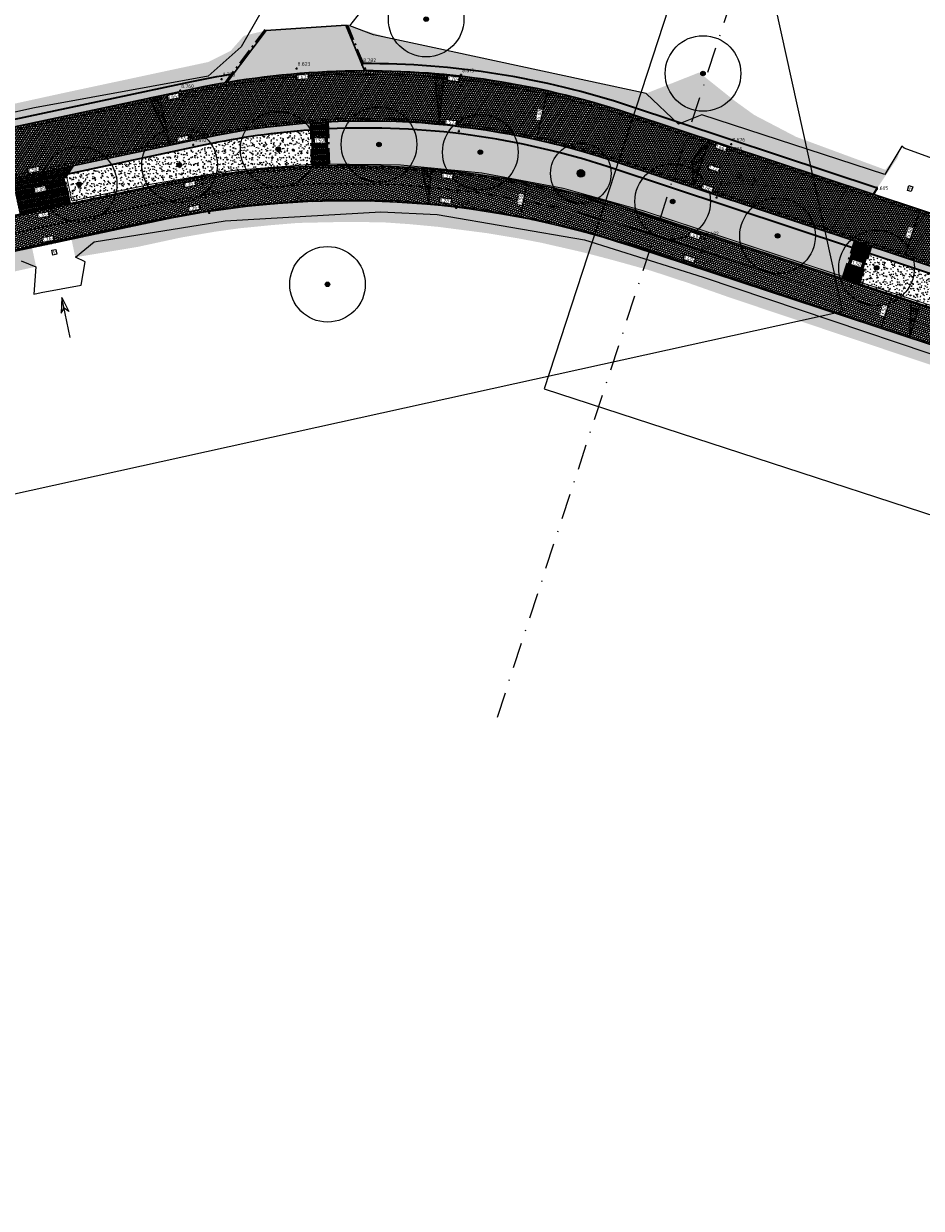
# Model space of a CAD drawing. Header units: metres. Extents: x 157685 to 160831, y 403691 to 406312.
# Tile 35 of 134: x 158946 to 159035, y 404274 to 404392. Entities that reach past the tile are written whole.
import ezdxf
from ezdxf.enums import TextEntityAlignment as Align

# ---------------------------------------------------------------- set-up
doc = ezdxf.new("R2010")
doc.units = ezdxf.units.M
doc.header["$PDMODE"] = 35
for name, pattern in [('DASHDOT2', [12.7, 6.35, -3.175, 0, -3.175]), ('VH-OPSLUITBAND_120X250', [26, 16, -4, 2, -4]), ('VW-1-3_STREEP', [4, 1, -3]), ('VW-30-270_STREEP', [3, 0.3, -2.7])]:
    doc.linetypes.add(name, pattern=pattern)
doc.layers.get('Defpoints').update_dxf_attribs({"color": 171})
for name, color, linetype, lineweight in [('B-WE-GR-BOOM-S', 90, 'Continuous', 25), ('B-WE-GR-BOOM-S (ingemeten)', 90, 'Continuous', 25), ('B-WE-OG-HOOGTEPUNT-S', 7, 'Continuous', 25), ('B-WE-OG-HOOGTEPUNT-T18', 10, 'Continuous', 18), ('B-WE-OG-TOPOGRAFIE-T35', 7, 'Continuous', 35), ('B-WE-OG-TOPOGRAFIE_INRIT-G', 10, 'Continuous', 18), ('N-WE-GR-DOORWORTELBARE RUIMTE-G', 80, 'Continuous', 35), ('N-WE-GR-GRAS-A', 62, 'Continuous', 18), ('N-WE-GW-HOOGTE_AFWERKHOOGTE-T25', 7, 'Continuous', 25), ('N-WE-VH-GESLOTENVERHARDING_ASFALT-A-200', 253, 'Continuous', 18), ('N-WE-VH-HALFVERHARDING_GESTABILISEERD GRAS-A-200', 190, 'Continuous', 18), ('N-WE-VH-HALFVERHARDING_GRASBETONSTEEN-G', 7, 'Continuous', 35), ('N-WE-VH-KANTOPSLUITING_OPSLUITBAND_120X250-G', 4, 'VH-OPSLUITBAND_120X250', 35), ('N-WE-VH-KANTVERHARDING-G', 7, 'Continuous', 30), ('N-WE-VH-M', 7, 'Continuous', 18), ('N-WE-VH-OPENVERHARDING_BETONSTRAATSTEEN-A-200', 252, 'Continuous', 18), ('N-WE-VH-T18', 7, 'Continuous', 18), ('N-WE-VH-VERHARDING_ASFALT-A', 252, 'Continuous', 18), ('N-WE-VW-MARKERING_LANGS_STREEP_13_010-G', 7, 'VW-1-3_STREEP', 13), ('N-WE-VW-MARKERING_LANGS_STREEP_30270_010-G', 7, 'VW-30-270_STREEP', 13), ('N-WE-VW-MARKERING_LANGS_STREEP_DOORGETROKKEN_010-G', 7, 'Continuous', 13), ('X-XX-AL-BLADVERWIJZING_AS-G', 7, 'DASHDOT2', 25)]:
    doc.layers.add(name, color=color, linetype=linetype, lineweight=lineweight)
doc.layers.add('Iv-a-afwateringsprofiel', color=5, linetype='Continuous')
doc.styles.add('NLCS-ISO', font='NLCS-ISO.TTF')
doc.styles.add('NLCS-ISO-M200-T18', font='NLCS-ISO.TTF', dxfattribs={"height": 0.36})
doc.styles.add('NLCS-ISO-M200-T35', font='NLCS-ISO.TTF', dxfattribs={"height": 0.7})
doc.dimstyles.new('NLCS-M200-T18-PIJL_L2_H2', dxfattribs={"dimscale": 0.2, "dimtxt": 0.36, "dimasz": 1.8, "dimexe": 2, "dimexo": 2, "dimgap": 0.7, "dimtad": 1, "dimzin": 0, "dimdsep": 46, "dimtxsty": 'NLCS-ISO-M200-T18', "dimcen": 0, "dimdle": 2, "dimclrd": 256, "dimclre": 256, "dimclrt": 256, "dimazin": 0, "dimtfac": 1, "dimtofl": 0, "dimtmove": 0, "dimatfit": 3, "dimfxl": 2, "dimfxlon": 1, "dimtfill": 1, "dimtfillclr": 256, "dimtolj": 1, "dimtzin": 0, "dimlwd": -1, "dimlwe": -1, "dimarcsym": 0})
pattern_1 = [(0, (0, 0), (1, 1), [0.12, -0.8]), (45, (0.4, 0.2), (-0.113137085, 1.8667619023), [0.12, -0.8]), (30, (0.08, 0.12), (0.2274613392, 1.2860254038), [0.12, -0.8]), (15, (0.32, 0.48), (0.3856270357, 0.724494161), [0.12, -0.8]), (135, (0.16, 2), (-0.02828427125, -0.6505382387), [0.12, -0.8]), (150, (1.2, 0.4), (0.2156921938, -0.5864101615), [0.12, -0.8]), (165, (0.24, 0.04), (0.1434520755, -0.7010146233), [0.12, -0.8]), (85, (0.4, 0.4), (-0.8726773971, 1.0400164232), [0.12, -0.8]), (100, (0, 0), (-1.1121176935, 0.7787131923), [0.12, -0.8])]
pattern_2 = [(93.9153, (158977.70242, 404388.7901), (-0.1119245, 0.0975854), [0.105, -0.105]), (183.9153, (158977.70242, 404388.7901), (0.00716955, -0.10475494), [])]
pattern_3 = [(0, (0, 0), (0.1875, 0.1875), [0.1875, -0.1875]), (90, (0.09375, 0.09375), (-0.1875, 0.1875), [0.1875, -0.1875])]

# ---------------------------------------------------------------- blocks, each defined once
blk = doc.blocks.new('inrit')
at = {"linetype": 'Continuous'}
for p, q in [((0, 0), (4.06, 0)), ((4.06, 0), (2.53, 0.38)), ((2.53, 0.38), (2.97, 0)), ((4.06, 0), (2.53, -0.38)), ((2.53, -0.38), (2.97, 0))]:
    blk.add_line(p, q, dxfattribs=at)
blk = doc.blocks.new('*D745')
at = {"layer": 'Defpoints', "color": 0, "transparency": 16777216}
for p in [(158949.67, 404375.62, 8.68), (158949.67, 404375.62), (158944.77, 404374.58, 8.18)]:
    blk.add_point(p, dxfattribs=at)
at = {"layer": 'N-WE-VH-M', "transparency": 16777216}
for p, q in [((158945.12, 404374.66), (158949.32, 404375.55)), ((158949.75, 404375.27), (158949.75, 404375.23)), ((158944.85, 404374.23), (158944.86, 404374.19))]:
    blk.add_line(p, q, dxfattribs=at)
for points in [[(158949.31, 404375.61), (158949.33, 404375.49), (158949.67, 404375.62)], [(158945.11, 404374.72), (158945.14, 404374.6), (158944.77, 404374.58)]]:
    blk.add_solid(points, dxfattribs=at)
at = {"layer": 'N-WE-VH-M', "transparency": 16777216, "insert": (158947.15, 404375.42), "char_height": 0.36, "attachment_point": 5, "rotation": 12.0033, "style": 'NLCS-ISO-M200-T18', "bg_fill": 3, "box_fill_scale": 1.1, "bg_fill_color": 256, "bg_fill_true_color": 13158600, "bg_fill_transparency": 0}
blk.add_mtext('\\A1;5.00', dxfattribs=at)
blk = doc.blocks.new('*D746')
at = {"layer": 'N-WE-VH-M', "transparency": 16777216}
for p, q in [((158974.13, 404379.93), (158974.14, 404379.53)), ((158974.49, 404379.94), (158975.27, 404379.96)), ((158975.63, 404379.97), (158975.64, 404379.57))]:
    blk.add_line(p, q, dxfattribs=at)
for points in [[(158974.49, 404380), (158974.49, 404379.88), (158974.13, 404379.93)], [(158975.27, 404380.02), (158975.27, 404379.9), (158975.63, 404379.97)]]:
    blk.add_solid(points, dxfattribs=at)
at = {"layer": 'N-WE-VH-M', "transparency": 16777216, "insert": (158974.87, 404380.27), "char_height": 0.36, "attachment_point": 5, "rotation": 1.6716, "style": 'NLCS-ISO-M200-T18', "bg_fill": 3, "box_fill_scale": 1.1, "bg_fill_color": 256, "bg_fill_true_color": 13158600, "bg_fill_transparency": 0}
blk.add_mtext('\\A1;1.50', dxfattribs=at)
at = {"layer": 'Defpoints', "color": 0, "transparency": 16777216}
for p in [(158974.12, 404380.14), (158975.62, 404380.18), (158975.63, 404379.97)]:
    blk.add_point(p, dxfattribs=at)
blk = doc.blocks.new('*D749')
at = {"layer": 'Defpoints', "color": 0, "transparency": 16777216}
for p in [(158995.46, 404376.08), (158995.46, 404376.08), (158994.79, 404372.65)]:
    blk.add_point(p, dxfattribs=at)
at = {"layer": 'N-WE-VH-M', "transparency": 16777216}
for p, q in [((158994.86, 404373), (158995.39, 404375.73)), ((158995.46, 404376.08), (158995.06, 404376.16)), ((158994.79, 404372.65), (158994.4, 404372.72))]:
    blk.add_line(p, q, dxfattribs=at)
for points in [[(158995.33, 404375.74), (158995.45, 404375.72), (158995.46, 404376.08)], [(158994.8, 404373.01), (158994.92, 404372.99), (158994.79, 404372.65)]]:
    blk.add_solid(points, dxfattribs=at)
at = {"layer": 'N-WE-VH-M', "transparency": 16777216, "insert": (158994.81, 404374.43), "char_height": 0.36, "attachment_point": 5, "rotation": 79.034, "style": 'NLCS-ISO-M200-T18', "bg_fill": 3, "box_fill_scale": 1.1, "bg_fill_color": 256, "bg_fill_true_color": 13158600, "bg_fill_transparency": 0}
blk.add_mtext('\\A1;3.50', dxfattribs=at)
blk = doc.blocks.new('*D750')
at = {"layer": 'Defpoints', "color": 0, "transparency": 16777216}
for p in [(158997.5, 404385.21), (158997.5, 404385.21), (158996.41, 404380.33)]:
    blk.add_point(p, dxfattribs=at)
at = {"layer": 'N-WE-VH-M', "transparency": 16777216}
for p, q in [((158996.49, 404380.68), (158997.42, 404384.86)), ((158997.5, 404385.21), (158997.11, 404385.3)), ((158996.41, 404380.33), (158996.02, 404380.42))]:
    blk.add_line(p, q, dxfattribs=at)
for points in [[(158997.36, 404384.87), (158997.48, 404384.84), (158997.5, 404385.21)], [(158996.43, 404380.69), (158996.55, 404380.67), (158996.41, 404380.33)]]:
    blk.add_solid(points, dxfattribs=at)
at = {"layer": 'N-WE-VH-M', "transparency": 16777216, "insert": (158996.64, 404382.84), "char_height": 0.36, "attachment_point": 5, "rotation": 77.3589, "style": 'NLCS-ISO-M200-T18', "bg_fill": 3, "box_fill_scale": 1.1, "bg_fill_color": 256, "bg_fill_true_color": 13158600, "bg_fill_transparency": 0}
blk.add_mtext('\\A1;5.00', dxfattribs=at)
blk = doc.blocks.new('*D751')
at = {"layer": 'N-WE-VH-M', "transparency": 16777216}
for p, q in [((159027.33, 404367.99), (159027.45, 404368.37)), ((159027.67, 404367.88), (159028.41, 404367.63)), ((159028.75, 404367.52), (159028.88, 404367.9))]:
    blk.add_line(p, q, dxfattribs=at)
for points in [[(159027.69, 404367.94), (159027.65, 404367.82), (159027.33, 404367.99)], [(159028.43, 404367.69), (159028.39, 404367.58), (159028.75, 404367.52)]]:
    blk.add_solid(points, dxfattribs=at)
at = {"layer": 'N-WE-VH-M', "transparency": 16777216, "insert": (159028.14, 404368.06), "char_height": 0.36, "attachment_point": 5, "rotation": 341.6695, "style": 'NLCS-ISO-M200-T18', "bg_fill": 3, "box_fill_scale": 1.1, "bg_fill_color": 256, "bg_fill_true_color": 13158600, "bg_fill_transparency": 0}
blk.add_mtext('\\A1;1.50', dxfattribs=at)
at = {"layer": 'Defpoints', "color": 0, "transparency": 16777216}
for p in [(159027.31, 404367.93), (159028.73, 404367.45), (159028.75, 404367.52)]:
    blk.add_point(p, dxfattribs=at)
blk = doc.blocks.new('*D752')
at = {"layer": 'Defpoints', "color": 0, "transparency": 16777216}
for p in [(159031.67, 404364.95), (159031.67, 404364.95), (159030.57, 404361.62)]:
    blk.add_point(p, dxfattribs=at)
at = {"layer": 'N-WE-VH-M', "transparency": 16777216}
for p, q in [((159031.67, 404364.95), (159031.29, 404365.07)), ((159030.68, 404361.96), (159031.55, 404364.6)), ((159030.57, 404361.62), (159030.19, 404361.75))]:
    blk.add_line(p, q, dxfattribs=at)
for points in [[(159031.5, 404364.62), (159031.61, 404364.59), (159031.67, 404364.95)], [(159030.63, 404361.98), (159030.74, 404361.95), (159030.57, 404361.62)]]:
    blk.add_solid(points, dxfattribs=at)
at = {"layer": 'N-WE-VH-M', "transparency": 16777216, "insert": (159030.81, 404363.38), "char_height": 0.36, "attachment_point": 5, "rotation": 71.765, "style": 'NLCS-ISO-M200-T18', "bg_fill": 3, "box_fill_scale": 1.1, "bg_fill_color": 256, "bg_fill_true_color": 13158600, "bg_fill_transparency": 0}
blk.add_mtext('\\A1;3.50', dxfattribs=at)
blk = doc.blocks.new('*D753')
at = {"layer": 'Defpoints', "color": 0, "transparency": 16777216}
for p in [(159034.46, 404373.39), (159034.46, 404373.39), (159032.89, 404368.64)]:
    blk.add_point(p, dxfattribs=at)
at = {"layer": 'N-WE-VH-M', "transparency": 16777216}
for p, q in [((159033, 404368.99), (159034.35, 404373.05)), ((159034.46, 404373.39), (159034.08, 404373.52)), ((159032.89, 404368.64), (159032.51, 404368.77))]:
    blk.add_line(p, q, dxfattribs=at)
for points in [[(159034.29, 404373.07), (159034.41, 404373.03), (159034.46, 404373.39)], [(159032.95, 404369.01), (159033.06, 404368.97), (159032.89, 404368.64)]]:
    blk.add_solid(points, dxfattribs=at)
at = {"layer": 'N-WE-VH-M', "transparency": 16777216, "insert": (159033.37, 404371.12), "char_height": 0.36, "attachment_point": 5, "rotation": 71.6695, "style": 'NLCS-ISO-M200-T18', "bg_fill": 3, "box_fill_scale": 1.1, "bg_fill_color": 256, "bg_fill_true_color": 13158600, "bg_fill_transparency": 0}
blk.add_mtext('\\A1;5.00', dxfattribs=at)
blk = doc.blocks.new('SGR-BOOM_GBKN-SO')
at = {"linetype": 'ByBlock', "lineweight": 18}
h = blk.add_hatch(color=0, dxfattribs=at)
h.dxf.hatch_style = 1
edge = h.paths.add_edge_path()
edge.add_arc((0, 0), 0.25, 0, 360)
at = {"color": 0, "linetype": 'ByBlock', "lineweight": 18}
for radius in [2, 0.25]:
    blk.add_circle((0, 0), radius, dxfattribs=at)
at = {"color": 0, "linetype": 'ByBlock', "lineweight": 18, "style": 'NLCS-ISO'}
blk.add_attdef('SOORT', (2.5, 0), '', height=1.5, dxfattribs=at)
blk = doc.blocks.new('SGR-BOOM_01')
at = {"ltscale": 0.1}
h = blk.add_hatch(color=256, dxfattribs=at)
edge = h.paths.add_edge_path()
edge.add_arc((0, 0), 0.15, 0, 360)
for radius in [2.5, 0.045]:
    blk.add_circle((0, 0), radius)
blk.add_circle((0, 0), 0.15, dxfattribs=at)
blk = doc.blocks.new('SOG-HOOGTEPUNT-SO')
for p, q in [((-0.5, 0), (0.5, 0)), ((0, 0.5), (0, -0.5))]:
    blk.add_line(p, q)
blk = doc.blocks.new('*U873')
h = blk.add_hatch()
h.set_pattern_fill('AMO-BODEM_LEEM', color=256, scale=0.1, angle=135, pattern_type=2)
h.set_pattern_definition([(270, (0.5, -1.5295), (0.25, -6e-17), [])])
h.paths.add_polyline_path([(3.5, 0), (3.5, 1), (0, 0)])
blk.add_lwpolyline([(3.5, 0), (3.5, 1), (0, 0)], close=True)
blk = doc.blocks.new('*U875')
h = blk.add_hatch()
h.set_pattern_fill('AMO-BODEM_LEEM', color=256, scale=0.1, angle=135, pattern_type=2)
h.set_pattern_definition([(270, (2.00026, -1.5295), (0.25, -6e-17), [])])
h.paths.add_polyline_path([(5, 0), (5, 1), (0, 0)])
blk.add_lwpolyline([(5, 0), (5, 1), (0, 0)], close=True)
blk = doc.blocks.new('*U874')
h = blk.add_hatch()
h.set_pattern_fill('AMO-BODEM_LEEM', color=256, scale=0.1, angle=135, pattern_type=2)
h.set_pattern_definition([(270, (-0.5, -0.5295), (0.25, -6e-17), [])])
h.paths.add_polyline_path([(2.5, 0), (2.5, 1), (0, 0)])
h = blk.add_hatch()
h.set_pattern_fill('AMO-BODEM_LEEM', color=256, scale=0.1, angle=135, pattern_type=2)
h.set_pattern_definition([(270, (-1.5, -0.5295), (0.25, -6e-17), [])])
h.paths.add_polyline_path([(2.5, 0), (2.5, 1), (5, 0)])
for points in [[(2.5, 0), (2.5, 1), (0, 0)], [(2.5, 0), (2.5, 1), (5, 0)]]:
    blk.add_lwpolyline(points, close=True)

msp = doc.modelspace()

# ---------------------------------------------------------------- hatches: boundary and pattern name
at = {"layer": 'N-WE-GR-GRAS-A'}
h = msp.add_hatch(dxfattribs=at)
h.set_pattern_fill('AGR-GRAS_01-SO', color=256, scale=0.04, pattern_type=2)
h.set_pattern_definition(pattern_1)
edge = h.paths.add_edge_path()
edge.add_line((159005.614, 404383.687), (159030.182, 404375.547))
edge.add_line((159030.182, 404375.547), (159032.179, 404378.512))
edge.add_line((159032.179, 404378.512), (159032.376, 404379.106))
edge.add_line((159032.376, 404379.106), (159030.994, 404377.36))
edge.add_line((159030.994, 404377.36), (159025.522, 404379.382))
edge.add_line((159025.522, 404379.382), (159022.141, 404380.631))
edge.add_line((159022.141, 404380.631), (159017.986, 404382.802))
edge.add_line((159017.986, 404382.802), (159015.966, 404384.261))
edge.add_line((159015.966, 404384.261), (159012.523, 404387.025))
edge.add_line((159012.523, 404387.025), (159007.272, 404384.949))
edge.add_line((159007.272, 404384.949), (158982.428, 404390.291))
edge.add_line((158982.428, 404390.291), (158977.613, 404391.683))
edge.add_line((158977.613, 404391.683), (158979.163, 404387.908))
edge.add_arc((158979.448, 404304.708), 83.2, 71.66952, 90.19602, ccw=False)
h = msp.add_hatch(dxfattribs=at)
h.set_pattern_fill('AGR-GRAS_01-SO', color=256, scale=0.04, pattern_type=2)
h.set_pattern_definition(pattern_1)
edge = h.paths.add_edge_path()
edge.add_arc((158979.448, 404304.708), 83.2, 99.21374, 102.00331)
edge.add_line((158962.145, 404386.089), (158892.942, 404371.375))
edge.add_line((158892.942, 404371.375), (158892.963, 404371.278))
edge.add_line((158892.963, 404371.278), (158887.671, 404370.152))
edge.add_arc((158929.909, 404171.493), 203.1, 102.00331, 115.60693)
edge.add_line((158842.13, 404354.645), (158796.481, 404332.766))
edge.add_arc((158794.58, 404336.734), 4.4, 168.02093, 295.60693, ccw=False)
edge.add_line((158790.275, 404337.648), (158790.94, 404340.779))
edge.add_line((158790.94, 404340.779), (158792.005, 404340.616))
edge.add_line((158792.005, 404340.616), (158791.301, 404337.375))
edge.add_line((158791.301, 404337.375), (158792.191, 404334.795))
edge.add_line((158792.191, 404334.795), (158794.255, 404333.346))
edge.add_line((158794.255, 404333.346), (158796.807, 404334.301))
edge.add_line((158796.807, 404334.301), (158806.449, 404339.369))
edge.add_line((158806.449, 404339.369), (158823.326, 404347.385))
edge.add_line((158823.326, 404347.385), (158845.329, 404358.344))
edge.add_line((158845.329, 404358.344), (158855.998, 404362.748))
edge.add_line((158855.998, 404362.748), (158866.173, 404366.263))
edge.add_line((158866.173, 404366.263), (158880.388, 404369.623))
edge.add_line((158880.388, 404369.623), (158894.019, 404372.758))
edge.add_line((158894.019, 404372.758), (158908.467, 404376.025))
edge.add_line((158908.467, 404376.025), (158928.619, 404380.432))
edge.add_line((158928.619, 404380.432), (158949.232, 404384.941))
edge.add_line((158949.232, 404384.941), (158963.833, 404388.067))
edge.add_line((158963.833, 404388.067), (158966.051, 404389.184))
edge.add_line((158966.051, 404389.184), (158967.351, 404390.664))
edge.add_line((158967.351, 404390.664), (158969.38, 404391.159))
edge.add_line((158969.38, 404391.159), (158966.126, 404386.835))
h = msp.add_hatch(dxfattribs=at)
h.set_pattern_fill('AGR-GRAS_01-SO', color=256, scale=0.04, pattern_type=2)
h.set_pattern_definition(pattern_1)
edge = h.paths.add_edge_path()
edge.add_line((158963.476, 404379.829), (158949.872, 404376.937))
edge.add_line((158949.872, 404376.937), (158949.602, 404376.522))
edge.add_line((158949.602, 404376.522), (158950.133, 404374.027))
edge.add_line((158950.133, 404374.027), (158958.225, 404375.748))
edge.add_arc((158977.763, 404283.738), 94.061, 92.24841, 101.98858, ccw=False)
edge.add_line((158974.073, 404377.727), (158973.968, 404381.312))
edge.add_arc((158979.448, 404304.708), 76.8, 94.09147, 102.00331)
h = msp.add_hatch(dxfattribs=at)
h.set_pattern_fill('AGR-GRAS_01-SO', color=256, scale=0.04, pattern_type=2)
h.set_pattern_definition(pattern_1)
edge = h.paths.add_edge_path()
edge.add_arc((158979.448, 404304.708), 76.8, 71.66952, 92.79271)
edge.add_line((158975.706, 404381.417), (158975.812, 404377.775))
edge.add_arc((158977.661, 404284.256), 93.537, 71.76693, 91.13285, ccw=False)
edge.add_line((159006.927, 404373.097), (159026.731, 404366.572))
edge.add_line((159026.731, 404366.572), (159027.739, 404369.614))
edge.add_line((159027.739, 404369.614), (159003.601, 404377.611))
h = msp.add_hatch(dxfattribs=at)
h.set_pattern_fill('AGR-GRAS_01-SO', color=256, scale=0.04, pattern_type=2)
h.set_pattern_definition(pattern_1)
h.paths.add_polyline_path([(158958.953, 404372.324), (158950.247, 404370.473), (158950.629, 404368.677), (158954.275, 404369.284), (158956.819, 404369.709), (158961.083, 404370.633), (158964.443, 404371.212), (158966.914, 404371.555), (158969.933, 404371.856), (158972.712, 404372.088), (158976.309, 404372.166), (158978.994, 404372.17), (158981.093, 404372.154), (158983.763, 404371.968), (158986.612, 404371.7), (158991.404, 404371.081), (158994.617, 404370.548), (158996.819, 404370.127), (159001.106, 404369.145), (159003.996, 404368.384), (159007.726, 404367.349), (159011.534, 404366.097), (159015.525, 404364.69), (159020.803, 404362.92), (159026.979, 404360.849), (159034.161, 404358.44), (159042.197, 404355.745), (159050.464, 404352.972), (159050.633, 404352.956), (159051.247, 404354.81), (159005.832, 404369.772, 0.1327104)])
h = msp.add_hatch(dxfattribs=at)
h.set_pattern_fill('AGR-GRAS_01-SO', color=256, scale=0.04, pattern_type=2)
h.set_pattern_definition(pattern_1)
h.paths.add_polyline_path([(158839.123, 404336.994), (158852.693, 404343.47), (158858.617, 404346.057), (158864.353, 404348.328), (158870.154, 404350.398), (158874.334, 404351.754), (158879.39, 404353.246), (158883.306, 404354.293), (158887.776, 404355.374), (158893.965, 404356.681), (158900.933, 404358.116), (158910.409, 404360.067), (158926.826, 404363.447), (158943.746, 404367.08), (158946.738, 404367.742), (158946.334, 404369.641), (158890.073, 404357.679, 0.0607831), (158844.254, 404341.938), (158812.031, 404326.28), (158813.327, 404323.575), (158813.56, 404324.779), (158821.168, 404328.414)])
h = msp.add_hatch(dxfattribs=at)
h.set_pattern_fill('AGR-GRAS_01-SO', color=256, scale=0.04, pattern_type=2)
h.set_pattern_definition(pattern_1)
h.paths.add_polyline_path([(159052.896, 404361.28), (159029.39, 404369.067), (159028.383, 404366.028), (159052.234, 404358.17), (159052.929, 404360.268)])
at = {"layer": 'N-WE-VH-GESLOTENVERHARDING_ASFALT-A-200', "true_color": 0xcf7363}
h = msp.add_hatch(dxfattribs=at)
h.set_pattern_fill('AVH-ASFALT-SO', color=23, scale=0.2, angle=90, pattern_type=2)
h.set_pattern_definition([(162.003315, (158890.04187, 404357.82602), (-0.061792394, -0.19021488), []), (222.003315, (158890.04187, 404357.82602), (0.13383472, -0.14862122), [])])
edge = h.paths.add_edge_path()
edge.add_line((159253.106, 404346.742), (159251.53, 404349.867))
edge.add_line((159251.53, 404349.867), (159247.456, 404347.812))
edge.add_arc((159181.471, 404478.61), 146.5, 287.08726, 296.77016, ccw=False)
edge.add_line((159224.517, 404338.577), (159183.351, 404325.923))
edge.add_arc((159166.75, 404379.929), 56.5, 251.76502, 287.08726, ccw=False)
edge.add_line((159149.07, 404326.266), (159006.927, 404373.097))
edge.add_arc((158977.67, 404284.292), 93.5, 71.76502, 102.00331)
edge.add_line((158958.225, 404375.748), (158896.134, 404362.546))
edge.add_line((158896.134, 404362.546), (158896.09, 404358.959))
edge.add_line((158896.09, 404358.959), (158958.953, 404372.324))
edge.add_arc((158977.67, 404284.292), 90, 71.76502, 102.00331, ccw=False)
edge.add_line((159005.832, 404369.772), (159147.975, 404322.942))
edge.add_arc((159166.75, 404379.929), 60, 251.76502, 287.08726)
edge.add_line((159184.38, 404322.577), (159225.545, 404335.232))
edge.add_arc((159181.471, 404478.61), 150, 287.08726, 291.91262)
edge.add_arc((159238.569, 404336.664), 3, 26.93708, 111.91262, ccw=False)
edge.add_line((159241.244, 404338.023), (159241.685, 404337.153))
edge.add_line((159241.685, 404337.153), (159243.476, 404338.045))
edge.add_line((159243.476, 404338.045), (159243.25, 404338.49))
edge.add_arc((159245.924, 404339.849), 3, 114.91449, 206.93708, ccw=False)
edge.add_arc((159181.471, 404478.61), 150, 294.91449, 296.77016)
edge.add_line((159249.033, 404344.687), (159253.106, 404346.742))
edge = h.paths.add_edge_path()
edge.add_line((159369.507, 404414.129), (159372.03, 404411.704))
edge.add_line((159372.03, 404411.704), (159405.906, 404446.95))
edge.add_arc((158612.82, 405209.193), 1100, 316.136056, 320.307048)
edge.add_line((159459.246, 404506.653), (159509.125, 404566.747))
edge.add_arc((159085.912, 404918.017), 550, 320.30705, 331.31389)
edge.add_line((159568.406, 404654.011), (159565.031, 404655.135))
edge.add_arc((159085.912, 404918.017), 546.5, 320.30705, 331.24746, ccw=False)
edge.add_line((159506.431, 404568.982), (159456.553, 404508.888))
edge.add_arc((158612.82, 405209.193), 1096.5, 316.136056, 320.307048, ccw=False)
edge.add_line((159403.383, 404449.375), (159369.507, 404414.129))
at = {"layer": 'N-WE-VH-HALFVERHARDING_GESTABILISEERD GRAS-A-200'}
h = msp.add_hatch(dxfattribs=at)
h.set_pattern_fill('AVH-GRAS_GESTABILISEERD-SO', color=256, scale=0.2, pattern_type=2)
h.set_pattern_definition(pattern_3)
edge = h.paths.add_edge_path()
edge.add_line((158965.515, 404386.023), (158966.126, 404386.835))
edge.add_arc((158979.448, 404304.708), 83.2, 99.21374, 102.00331)
edge.add_line((158962.145, 404386.089), (158892.942, 404371.375))
edge.add_line((158892.942, 404371.375), (158893.09, 404370.691))
edge.add_line((158893.09, 404370.691), (158962.29, 404385.404))
edge.add_arc((158979.448, 404304.708), 82.5, 99.72264, 102.00331, ccw=False)
edge = h.paths.add_edge_path()
edge.add_line((158979.163, 404387.908), (158979.45, 404387.208))
edge.add_arc((158979.448, 404304.708), 82.5, 71.66952, 89.99824, ccw=False)
edge.add_line((159005.394, 404383.022), (159007.881, 404382.198))
edge.add_line((159007.881, 404382.198), (159008.077, 404382.87))
edge.add_line((159008.077, 404382.87), (159005.614, 404383.687))
edge.add_arc((158979.448, 404304.708), 83.2, 71.66952, 90.19602)
h = msp.add_hatch(dxfattribs=at)
h.set_pattern_fill('AVH-GRAS_GESTABILISEERD-SO', color=256, scale=0.2, pattern_type=2)
h.set_pattern_definition(pattern_3)
h.paths.add_polyline_path([(159029.8, 404374.936), (159030.182, 404375.547), (159008.077, 404382.87), (159007.881, 404382.198)])
h.paths.add_polyline_path([(159036.503, 404373.453), (159036.453, 404372.732), (159083.774, 404357.054), (159083.997, 404357.718)])
h = msp.add_hatch(dxfattribs=at)
h.set_pattern_fill('AVH-GRAS_GESTABILISEERD-SO', color=256, scale=0.2, pattern_type=2)
h.set_pattern_definition(pattern_3)
h.paths.add_polyline_path([(158944.055, 404375.7), (158943.225, 404376.239), (158894.13, 404365.801), (158894.275, 404365.116)])
edge = h.paths.add_edge_path()
edge.add_line((158973.968, 404381.312), (158973.948, 404382.013))
edge.add_arc((158979.448, 404304.708), 77.5, 94.0696, 102.00331)
edge.add_line((158963.33, 404380.514), (158950.411, 404377.767))
edge.add_line((158950.411, 404377.767), (158949.872, 404376.937))
edge.add_line((158949.872, 404376.937), (158963.476, 404379.829))
edge.add_arc((158979.448, 404304.708), 76.8, 94.09147, 102.00331, ccw=False)
edge = h.paths.add_edge_path()
edge.add_line((158975.685, 404382.117), (158975.706, 404381.417))
edge.add_arc((158979.448, 404304.708), 76.8, 71.66952, 92.79271, ccw=False)
edge.add_line((159003.601, 404377.611), (159006.311, 404376.713))
edge.add_line((159006.311, 404376.713), (159006.507, 404377.386))
edge.add_line((159006.507, 404377.386), (159003.821, 404378.276))
edge.add_arc((158979.448, 404304.708), 77.5, 71.66952, 92.78258)
h = msp.add_hatch(dxfattribs=at)
h.set_pattern_fill('AVH-GRAS_GESTABILISEERD-SO', color=256, scale=0.2, pattern_type=2)
h.set_pattern_definition(pattern_3)
h.paths.add_polyline_path([(159027.739, 404369.614), (159027.959, 404370.279), (159006.507, 404377.386), (159006.311, 404376.713)])
h.paths.add_polyline_path([(159058.469, 404360.17), (159057.584, 404359.726), (159081.923, 404351.662), (159082.18, 404352.315)])
h.paths.add_polyline_path([(159052.896, 404361.28), (159052.451, 404362.164), (159029.61, 404369.732), (159029.39, 404369.067)])
at = {"layer": 'N-WE-VH-OPENVERHARDING_BETONSTRAATSTEEN-A-200'}
h = msp.add_hatch(dxfattribs=at)
h.set_pattern_fill('AVH-BSS_KEIFORMAAT_HALFST-SO', color=256, scale=0.1, pattern_type=2)
h.set_pattern_definition(pattern_2)
edge = h.paths.add_edge_path()
edge.add_line((158969.558, 404391.195), (158965.687, 404386.053))
edge.add_arc((158979.448, 404304.708), 82.5, 90.0883, 99.60129, ccw=False)
edge.add_line((158979.321, 404387.208), (158978.4, 404389.451))
edge.add_line((158978.4, 404389.451), (158977.471, 404391.713))
edge.add_line((158977.471, 404391.713), (158969.558, 404391.195))
h = msp.add_hatch(dxfattribs=at)
h.set_pattern_fill('AVH-BSS_KEIFORMAAT_HALFST-SO', color=256, scale=0.1, pattern_type=2)
h.set_pattern_definition(pattern_2)
edge = h.paths.add_edge_path()
edge.add_arc((158979.279, 404307.302), 74.901, 92.84191, 93.98989)
edge.add_line((158974.067, 404382.021), (158974.193, 404377.727))
edge.add_arc((158977.67, 404284.292), 93.5, 91.21203, 92.13122, ccw=False)
edge.add_line((158975.692, 404377.771), (158975.566, 404382.111))
h = msp.add_hatch(dxfattribs=at)
h.set_pattern_fill('AVH-BSS_KEIFORMAAT_HALFST-SO', color=256, scale=0.1, angle=90, pattern_type=2)
h.set_pattern_definition([(102.0033, (158946.63918, 404368.20789), (-0.1245409, 0.0808676), [0.105, -0.105]), (192.0033, (158946.63918, 404368.20789), (0.0218367, -0.1027042), [])])
h.paths.add_polyline_path([(158949.475, 404376.545), (158950.245, 404377.732), (158943.391, 404376.274), (158944.577, 404375.504), (158945.117, 404372.961), (158950.015, 404374.002)])
h = msp.add_hatch(dxfattribs=at)
h.set_pattern_fill('AVH-BSS_KEIFORMAAT_HALFST-SO', color=256, scale=0.1, angle=90, pattern_type=2)
h.set_pattern_definition([(71.6695, (159005.39377, 404383.02202), (-0.06664988, 0.13269436), [0.105, -0.105]), (161.6695, (159005.39377, 404383.02202), (-0.03302224, -0.09967212), [])])
h.paths.add_polyline_path([(159029.496, 404369.769), (159028.073, 404370.241), (159026.845, 404366.535), (159028.269, 404366.065)])
at = {"layer": 'N-WE-VH-VERHARDING_ASFALT-A'}
h = msp.add_hatch(dxfattribs=at)
h.set_pattern_fill('AVH-ASFALT', color=256, scale=0.2, angle=90, pattern_type=2)
h.set_pattern_definition([(355.606926, (158844.5507, 404349.5947), (0.0153197, 0.1994124), []), (55.606926, (158844.5507, 404349.5947), (-0.16503636, 0.11297345), [])])
h.paths.add_polyline_path([(159005.394, 404383.022, 0.0891812), (158976.49, 404387.155, 0.0434375), (158962.29, 404385.404), (158896.245, 404371.362), (158896.181, 404366.237), (158963.33, 404380.514, -0.1331345), (159003.821, 404378.276), (159139.372, 404333.367, 0.1551992), (159195.441, 404332.694), (159200.585, 404334.263), (159207.041, 404336.232, 0.0443871), (159248.515, 404353.021), (159313.372, 404386.244), (159311.956, 404391.136), (159246.235, 404357.472, -0.0443871), (159205.583, 404341.014), (159199.127, 404339.045), (159193.983, 404337.477, -0.1551992), (159140.945, 404338.113)])

# ---------------------------------------------------------------- linework, layer by layer
at = {"layer": 'Defpoints'}
for points in [[(158837.348, 404321.524), (159026.77, 404363.327), (159015.581, 404414.023), (158826.16, 404372.219)], [(158997.147, 404355.624), (159181.557, 404295.446), (159197.662, 404344.8), (159013.253, 404404.978)]]:
    msp.add_lwpolyline(points, close=True, dxfattribs=at)
for points in [[(159037.132, 404377.944), (159032.843, 404379.498), (159032.611, 404379.718), (159030.945, 404376.885), (159012.767, 404382.811), (159010.471, 404381.905), (159007.272, 404384.949), (158986.237, 404389.471), (158980.218, 404390.767), (158977.853, 404391.665), (158979.692, 404393.964), (158979.03, 404395.258), (158977.383, 404395.172), (158977.238, 404393.477), (158971.228, 404396.394), (158969.704, 404396.498), (158969.036, 404392.963), (158967.075, 404389.559), (158963.791, 404386.664), (158946.589, 404383.528), (158899.786, 404373.172)], [(158945.242, 404368.335), (158946.725, 404367.739), (158946.508, 404365.013), (158947.228, 404365.175), (158951.205, 404365.925), (158951.598, 404368.231), (158950.651, 404368.678), (158952.51, 404370.212), (158965.504, 404372.3), (158980.951, 404373.2), (158986.519, 404372.926), (159001.149, 404370.403), (159012.91, 404366.702), (159048.055, 404354.871)]]:
    msp.add_lwpolyline(points, dxfattribs=at)
at = {"layer": 'N-WE-GR-DOORWORTELBARE RUIMTE-G', "const_width": 0.1}
msp.add_lwpolyline([(159052.107, 404358.422), (159006.99, 404373.287, 0.1327104), (158958.183, 404375.943), (158950.287, 404374.264)], format="xyb", dxfattribs=at)
at = {"layer": 'N-WE-GR-DOORWORTELBARE RUIMTE-G', "const_width": 0.1, "elevation": 8.679}
msp.add_lwpolyline([(158950.287, 404374.264), (158949.756, 404376.759)], dxfattribs=at)
at = {"layer": 'N-WE-VH-HALFVERHARDING_GRASBETONSTEEN-G'}
for points in [[(159005.614, 404383.687, 0.0810137), (158979.163, 404387.908, 0.0810137)], [(158966.126, 404386.835, 0.0121724), (158962.145, 404386.089), (158892.942, 404371.375)], [(158973.968, 404381.312, 0.0345357), (158963.476, 404379.829), (158949.872, 404376.937)], [(159027.739, 404369.614), (159003.601, 404377.611, 0.0924292), (158975.706, 404381.417)]]:
    msp.add_lwpolyline(points, format="xyb", dxfattribs=at)
for points in [[(159030.182, 404375.547), (159005.614, 404383.687)], [(159030.182, 404375.547), (159029.8, 404374.936)], [(159052.896, 404361.28), (159029.39, 404369.067)]]:
    msp.add_lwpolyline(points, dxfattribs=at)
at = {"layer": 'N-WE-VH-KANTOPSLUITING_OPSLUITBAND_120X250-G', "ltscale": 0.1, "flags": 128}
for points in [[(158977.582, 404391.759), (158979.45, 404387.208)], [(158973.948, 404382.013), (158974.073, 404377.727)], [(158975.685, 404382.117), (158975.812, 404377.778)], [(159026.732, 404366.575), (159027.959, 404370.279)], [(159028.383, 404366.028), (159029.61, 404369.732)]]:
    msp.add_lwpolyline(points, dxfattribs=at)
for points, elevation in [([(158969.462, 404391.268), (158965.515, 404386.023)], 8.591), ([(158950.133, 404374.027), (158949.602, 404376.522), (158950.411, 404377.767)], 0.5)]:
    msp.add_lwpolyline(points, dxfattribs=dict(at, elevation=elevation))
at = {"layer": 'N-WE-VH-KANTVERHARDING-G'}
for points in [[(158796.741, 404332.225), (158842.39, 404354.104, -0.0594268), (158887.796, 404369.566), (158962.29, 404385.404, -0.0434375), (158976.49, 404387.155, -0.0891812), (159005.394, 404383.022), (159140.945, 404338.113, 0.1551992), (159193.983, 404337.477), (159199.127, 404339.045), (159205.583, 404341.014, 0.0443871), (159246.235, 404357.472), (159334.019, 404402.438, 0.0858184), (159378.281, 404435.711), (159382.02, 404439.684)], [(159200.585, 404334.263), (159195.441, 404332.694, -0.1551992), (159139.372, 404333.367), (159003.821, 404378.276, 0.1331345), (158963.33, 404380.514), (158888.835, 404364.675, 0.0594268), (158844.551, 404349.595), (158701.056, 404280.822)], [(159149.07, 404326.266), (159006.927, 404373.097, 0.1327104), (158958.225, 404375.748), (158889.345, 404361.103, 0.0607831), (158842.724, 404345.086), (158795.758, 404322.264)], [(159237.45, 404339.447, -0.0210577), (159225.545, 404335.232), (159184.38, 404322.577, -0.1553544), (159147.975, 404322.942), (159005.832, 404369.772, 0.1327104), (158958.953, 404372.324), (158890.073, 404357.679, 0.0607831), (158844.254, 404341.938), (158698.593, 404271.157, 0.2964777), (158669.632, 404223.064), (158673.349, 404115.148)]]:
    msp.add_lwpolyline(points, format="xyb", dxfattribs=at)
for points in [[(158969.519, 404391.193), (158977.502, 404391.716)], [(158977.471, 404391.713), (158979.321, 404387.208)], [(158974.067, 404382.021), (158974.193, 404377.73)], [(158975.566, 404382.111), (158975.692, 404377.774)], [(159026.845, 404366.537), (159028.073, 404370.241)], [(159028.269, 404366.065), (159029.496, 404369.769)]]:
    msp.add_lwpolyline(points, dxfattribs=at)
for points, elevation in [([(158969.558, 404391.195), (158965.687, 404386.053)], 8.591), ([(158950.015, 404374.002), (158949.475, 404376.545), (158950.245, 404377.732)], 0.5)]:
    msp.add_lwpolyline(points, dxfattribs=dict(at, elevation=elevation))
at = {"layer": 'N-WE-VW-MARKERING_LANGS_STREEP_13_010-G', "const_width": 0.1, "flags": 128}
for points in [[(158799.756, 404333.338), (158842.519, 404353.833, -0.0594268), (158887.858, 404369.272), (158962.353, 404385.111, -0.0434375), (158976.501, 404386.855, -0.0891812), (159005.299, 404382.737), (159140.85, 404337.828, 0.1551992), (159194.07, 404337.19), (159205.754, 404340.753, 0.044299), (159246.372, 404357.205), (159334.156, 404402.171, 0.0858184), (159378.5, 404435.505), (159382.238, 404439.478), (159394.519, 404452.53, 0.0201667), (159486.879, 404558.98), (159510.326, 404588.314, 0.0451685), (159559.818, 404663.193), (159604.714, 404746.607, -0.0407886), (159689.101, 404876.738), (159704.592, 404896.83, -0.0476217), (159743.826, 404938.776), (159774.632, 404965.993)], [(159777.546, 404962.696), (159746.739, 404935.479, 0.0476217), (159708.077, 404894.143), (159692.585, 404874.052, 0.0407886), (159608.589, 404744.521), (159563.693, 404661.108, -0.0451685), (159513.763, 404585.567), (159490.316, 404556.232, -0.0201667), (159397.723, 404449.515), (159385.442, 404436.463), (159381.704, 404432.49, -0.0858184), (159336.162, 404398.254), (159248.378, 404353.289, -0.0442577), (159207.079, 404336.557), (159195.354, 404332.981, -0.1551992), (159139.467, 404333.651), (159003.916, 404378.561, 0.1331345), (158963.268, 404380.807), (158888.773, 404364.968, 0.0594268), (158844.421, 404349.865), (158801.658, 404329.37)]]:
    msp.add_lwpolyline(points, format="xyb", dxfattribs=at)
at = {"layer": 'N-WE-VW-MARKERING_LANGS_STREEP_30270_010-G', "const_width": 0.1, "flags": 128}
msp.add_lwpolyline([(159792.987, 404962.746, -0.0994044), (159785.597, 404958.419), (159783.624, 404957.741, 0.0961174), (159776.447, 404953.601), (159774.345, 404951.778), (159747.108, 404928.141, 0.0430369), (159722.974, 404903.255), (159705.82, 404882.215, 0.0473389), (159621.619, 404756.297), (159568.406, 404657.676, -0.0495331), (159507.778, 404567.864), (159457.899, 404507.77, -0.0182014), (159404.644, 404448.163), (159370.769, 404412.916, -0.1049384), (159347.32, 404397.007), (159322.053, 404386.71, 0.0215996), (159317.991, 404384.846), (159267.269, 404358.864, 0.0716687), (159259.881, 404353.629, -0.0732169), (159252.318, 404348.305), (159248.244, 404346.25, -0.0422748), (159225.031, 404336.904), (159183.865, 404324.25, -0.1553544), (159148.523, 404324.604), (159006.38, 404371.435, 0.1327104), (158958.589, 404374.036), (158889.709, 404359.391, 0.0607831), (158843.489, 404343.512), (158697.828, 404272.731, 0.2964777), (158667.884, 404223.004), (158671.6, 404115.088), (158672.048, 404104.097)], format="xyb", dxfattribs=at)
at = {"layer": 'N-WE-VW-MARKERING_LANGS_STREEP_DOORGETROKKEN_010-G', "const_width": 0.1, "flags": 128}
for points in [[(159149.023, 404326.124), (159006.88, 404372.954, 0.1327104), (158958.256, 404375.601), (158889.376, 404360.956, 0.0607831), (158842.79, 404344.951), (158795.824, 404322.129)], [(159237.394, 404339.586, -0.0210577), (159225.501, 404335.375), (159184.335, 404322.721, -0.1553544), (159148.022, 404323.085), (159005.879, 404369.915, 0.1327104), (158958.922, 404372.471), (158890.042, 404357.826, 0.0607831), (158844.189, 404342.073), (158698.528, 404271.292, 0.2964777), (158669.483, 404223.059), (158673.199, 404115.143)]]:
    msp.add_lwpolyline(points, format="xyb", dxfattribs=at)

# ---------------------------------------------------------------- block references
at = {"layer": 'B-WE-GR-BOOM-S', "xscale": 1.5, "yscale": 1.5, "zscale": 1.5}
msp.add_blockref('SGR-BOOM_GBKN-SO', (159000.779, 404377.007), dxfattribs=at)
at = {"layer": 'B-WE-GR-BOOM-S (ingemeten)', "xscale": 1.5, "yscale": 1.5, "zscale": 1.5}
for p in [(158985.433, 404392.321, 9.242), (159012.899, 404386.927, 8.259), (158980.755, 404379.878, 8.804), (158970.76, 404379.402, 8.801), (158990.807, 404379.109, 8.755), (158960.969, 404377.843, 8.716), (158951.006, 404375.927, 8.678), (159009.89, 404374.216, 8.583), (159020.297, 404370.814, 8.637), (159030.117, 404367.623, 8.624), (158975.646, 404365.995, 9.27)]:
    msp.add_blockref('SGR-BOOM_01', p, dxfattribs=at)
at = {"layer": 'B-WE-OG-HOOGTEPUNT-S', "xscale": 0.2, "yscale": 0.2, "zscale": 0.2}
for p in [(158972.564, 404387.421, 8.823), (158979.084, 404387.787, 8.782), (158965.133, 404386.364, 8.775), (158988.889, 404386.778, 8.813), (158961.028, 404385.219, 8.76), (158988.849, 404385.651, 8.787), (158961.246, 404384.306, 8.759), (158988.724, 404382.169, 8.63), (158988.689, 404381.214, 8.558), (158962.091, 404380.757, 8.606), (158962.309, 404379.844, 8.51), (159015.696, 404379.902, 8.676), (159015.439, 404378.983, 8.705), (158946.258, 404376.44, 8.519), (158988.523, 404376.573, 8.361), (158963.221, 404376.014, 8.315), (158988.471, 404375.142, 8.326), (159014.46, 404375.485, 8.687), (159029.907, 404375.094, 8.605), (158963.553, 404374.621, 8.28), (159014.22, 404374.628, 8.644), (158947.479, 404372.976, 8.274), (158963.92, 404373.08, 8.223), (158988.415, 404373.584, 8.281), (159013.09, 404370.588, 8.422), (158948.224, 404370.091, 8.213), (159028.693, 404369.676, 8.652), (159012.695, 404369.176, 8.383), (159012.289, 404367.726, 8.332), (159027.578, 404365.799, 8.391)]:
    msp.add_blockref('SOG-HOOGTEPUNT-SO', p, dxfattribs=at)
at = {"layer": 'B-WE-OG-TOPOGRAFIE_INRIT-G', "rotation": 102.0033147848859}
msp.add_blockref('inrit', (158950.133, 404360.728), dxfattribs=at)
at = {"layer": 'Iv-a-afwateringsprofiel'}
for name, p, rotation in [('*U875', (158986.751, 404381.863), 84.59274186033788), ('*U875', (158960.038, 404379.814), 102.0033148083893), ('*U874', (159011.938, 404375.586), 71.66951738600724), ('*U873', (158985.65, 404373.938), 84.91309144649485), ('*U873', (159033.375, 404360.698), 71.76502299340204)]:
    msp.add_blockref(name, p, dxfattribs=dict(at, rotation=rotation))

# ---------------------------------------------------------------- texts
at = {"layer": 'B-WE-OG-HOOGTEPUNT-T18', "style": 'NLCS-ISO'}
for s, p in [('8.782', (158979.186, 404388.059, 8.782)), ('8.775', (158965.235, 404386.636, 8.775)), ('8.823', (158972.667, 404387.693, 8.823)), ('8.813', (158988.992, 404387.049, 8.813)), ('8.760', (158961.131, 404385.491, 8.76)), ('8.787', (158988.951, 404385.923, 8.787)), ('8.759', (158961.348, 404384.578, 8.759)), ('8.630', (158988.826, 404382.441, 8.63)), ('8.606', (158962.193, 404381.029, 8.606)), ('8.558', (158988.792, 404381.486, 8.558)), ('8.510', (158962.411, 404380.116, 8.51)), ('8.676', (159015.798, 404380.174, 8.676)), ('8.705', (159015.541, 404379.255, 8.705)), ('8.519', (158946.36, 404376.712, 8.519)), ('8.315', (158963.323, 404376.286, 8.315)), ('8.361', (158988.625, 404376.845, 8.361)), ('8.280', (158963.655, 404374.892, 8.28)), ('8.326', (158988.574, 404375.414, 8.326)), ('8.644', (159014.322, 404374.9, 8.644)), ('8.687', (159014.562, 404375.756, 8.687)), ('8.605', (159030.009, 404375.366, 8.605)), ('8.281', (158988.518, 404373.856, 8.281)), ('8.274', (158947.581, 404373.248, 8.274)), ('8.223', (158964.022, 404373.352, 8.223)), ('8.213', (158948.326, 404370.362, 8.213)), ('8.422', (159013.192, 404370.86, 8.422)), ('8.383', (159012.797, 404369.448, 8.383)), ('8.652', (159028.795, 404369.948, 8.652)), ('8.332', (159012.391, 404367.998, 8.332)), ('8.391', (159027.681, 404366.071, 8.391))]:
    msp.add_text(s, height=0.36, rotation=359.89083, dxfattribs=at).set_placement(p)
at = {"layer": 'B-WE-OG-TOPOGRAFIE-T35', "style": 'NLCS-ISO-M200-T35'}
msp.add_text('Steeg', height=0.7, rotation=347.23918, dxfattribs=at).set_placement((159017.027, 404376.482), align=Align.MIDDLE)

# ---------------------------------------------------------------- next in the draw order: texts
at = {"layer": 'N-WE-GW-HOOGTE_AFWERKHOOGTE-T25', "char_height": 0.36, "width": 0.97783, "attachment_point": 5, "style": 'NLCS-ISO-M200-T18', "bg_fill": 19, "box_fill_scale": 1.2, "bg_fill_color": 256, "bg_fill_transparency": 0}
for s, insert, rotation in [('8.67+', (158973.178, 404386.589), 4.29699), ('8.70+', (158988.107, 404386.402), 352.75656), ('8.64+', (158960.363, 404384.65), 11.45337), ('8.57+', (158987.862, 404382.084), 352.75656), ('8.51+', (158961.278, 404380.44), 11.45337), ('8.50+', (158946.501, 404377.368), 11.45337), ('8.37+', (158987.536, 404376.748), 352.75656), ('8.35+', (158961.985, 404375.941), 11.45337), ('8.28+', (158987.359, 404374.288), 352.75656), ('8.35+', (158947.428, 404372.874), 11.45337), ('8.26+', (158962.375, 404373.562), 11.45337), ('8.26+', (158947.911, 404370.491), 11.45337)]:
    msp.add_mtext(s, dxfattribs=dict(at, insert=insert, rotation=rotation))
at = {"layer": 'N-WE-VH-T18', "char_height": 0.36, "width": 0.26134, "attachment_point": 1, "style": 'NLCS-ISO-M200-T18', "bg_fill": 19, "box_fill_scale": 1.2, "bg_fill_color": 256, "bg_fill_transparency": 0}
for insert, rotation in [((159033.373, 404375.712), 341.92708), ((158948.379, 404369.323), 12.44516)]:
    msp.add_mtext('\\pi0.02267;H', dxfattribs=dict(at, insert=insert, rotation=rotation))

# ---------------------------------------------------------------- next in the draw order: dimensions: what is measured, and where the dimension line sits
at = {"layer": 'N-WE-VH-M'}
dim = msp.add_aligned_dim(p1=(158974.122, 404380.14), p2=(158975.622, 404380.184), distance=-0.212, dimstyle='NLCS-M200-T18-PIJL_L2_H2', dxfattribs=at)
dim.commit()
dim.dimension.update_dxf_attribs({"geometry": '*D746', "text_midpoint": (158974.869, 404380.271)})
dim = msp.add_aligned_dim(p1=(158944.772, 404374.583), p2=(158949.67, 404375.625, 0.5), distance=0, text='5.00', dimstyle='NLCS-M200-T18-PIJL_L2_H2', dxfattribs=at)
dim.commit()
dim.dimension.update_dxf_attribs({"geometry": '*D745', "text_midpoint": (158947.155, 404375.417, -8.179)})

# ---------------------------------------------------------------- next in the draw order: linework, layer by layer
at = {"layer": 'X-XX-AL-BLADVERWIJZING_AS-G', "ltscale": 0.4, "extrusion": (0.000163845, -0.00235, 0.999997), "elevation": -915.922}
msp.add_lwpolyline([(158992.496, 404321.998), (159034.267, 404450.006)], dxfattribs=at)

# ---------------------------------------------------------------- next in the draw order: texts
at = {"layer": 'N-WE-GW-HOOGTE_AFWERKHOOGTE-T25', "char_height": 0.36, "width": 0.97783, "attachment_point": 5, "rotation": 341.39523, "style": 'NLCS-ISO-M200-T18', "bg_fill": 19, "box_fill_scale": 1.2, "bg_fill_color": 256, "bg_fill_transparency": 0}
for s, insert in [('8.66+', (159014.696, 404379.575)), ('8.72+', (159013.989, 404377.506)), ('8.66+', (159013.333, 404375.543)), ('8.49+', (159012.067, 404370.813)), ('8.40+', (159011.526, 404368.521))]:
    msp.add_mtext(s, dxfattribs=dict(at, insert=insert))

# ---------------------------------------------------------------- next in the draw order: dimensions: what is measured, and where the dimension line sits
at = {"layer": 'N-WE-VH-M'}
for p1, p2, distance, picture, middle in [((158996.408, 404380.33), (158997.502, 404385.208), 0, '*D750', (158996.643, 404382.839)), ((158994.79, 404372.649), (158995.456, 404376.085), 0, '*D749', (158994.809, 404374.428)), ((159032.891, 404368.645), (159034.464, 404373.391), 0, '*D753', (159033.374, 404371.118)), ((159027.305, 404367.925), (159028.729, 404367.453), 0.071, '*D751', (159028.14, 404368.06)), ((159030.571, 404361.622), (159031.666, 404364.946), 0, '*D752', (159030.815, 404363.384))]:
    dim = msp.add_aligned_dim(p1=p1, p2=p2, distance=distance, dimstyle='NLCS-M200-T18-PIJL_L2_H2', dxfattribs=at)
    dim.commit()
    dim.dimension.update_dxf_attribs({"geometry": picture, "text_midpoint": middle})

doc.saveas('drawing.dxf')
